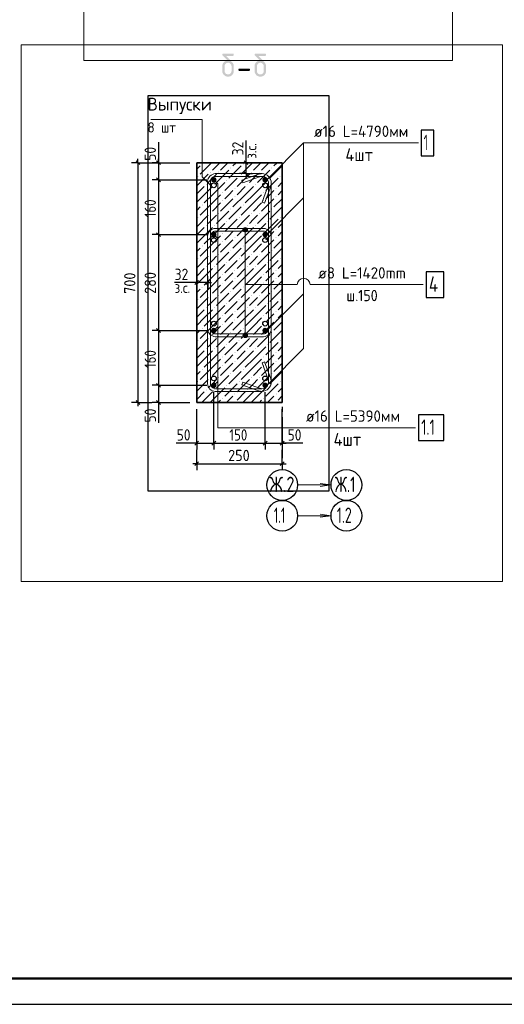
# Model space of a CAD drawing. Header units: millimetres. Extents: x 0 to 50400, y 0 to 35640.
# Tile 3 of 10: x 16232 to 27560, y 0 to 22999. Entities that reach past the tile are written whole.
import ezdxf

# ---------------------------------------------------------------- set-up
doc = ezdxf.new("R2010")
doc.units = ezdxf.units.MM
doc.linetypes.add('______2', pattern=[324, 240, -84])
doc.linetypes.add('______5', pattern=[1320, 960, -120, 120, -120])
for name, color, linetype, lineweight in [('Standard', 7, 'Continuous', 25), ('ЖБ Пилон', 7, 'Continuous', 35), ('Заголовок чертежа', 7, 'Continuous', 25), ('Позиционная метка диаметр_ шаг', 7, 'Continuous', 13), ('Позиционная метка линия выноска', 7, 'Continuous', 13), ('Размерная линия_ общее', 7, 'Continuous', 13)]:
    doc.layers.add(name, color=color, linetype=linetype, lineweight=lineweight)
for name, color, linetype, true_color in [('Оси', 7, '______5', 0x656565), ('Стена фоновая арматура Х1', 7, '______2', 0xa0a0a0), ('Стена Хомут', 7, '______2', 0xa0a0a0)]:
    doc.layers.add(name, color=color, linetype=linetype, true_color=true_color)
doc.layers.add('Размерная выноска', color=7, linetype='Continuous')
doc.styles.add('ISOCPEUR', font='txt')

msp = doc.modelspace()

# ---------------------------------------------------------------- hatches: boundary and pattern name
at = {"layer": 'ЖБ Пилон', "linetype": 'Continuous', "lineweight": 18, "transparency": 33554687}
for points in [[(20496, 19624), (20488, 19632), (20496, 19640), (20503, 19632)], [(21456, 19624), (21448, 19632), (21456, 19640), (21463, 19632)], [(20400, 19336), (20392, 19344), (20400, 19352), (20407, 19344)], [(20688, 19432), (20680, 19440), (20688, 19448), (20695, 19440)], [(20880, 19432), (20872, 19440), (20880, 19448), (20887, 19440)], [(21168, 19528), (21160, 19536), (21168, 19544), (21175, 19536)], [(21360, 19336), (21352, 19344), (21360, 19352), (21367, 19344)], [(21648, 19432), (21640, 19440), (21648, 19448), (21655, 19440)], [(21840, 19432), (21832, 19440), (21840, 19448), (21847, 19440)], [(22128, 19528), (22120, 19536), (22128, 19544), (22135, 19536)], [(22320, 19336), (22312, 19344), (22320, 19352), (22327, 19344)], [(20592, 19144), (20584, 19152), (20592, 19160), (20599, 19152)], [(20784, 19144), (20776, 19152), (20784, 19160), (20791, 19152)], [(21072, 19240), (21064, 19248), (21072, 19256), (21079, 19248)], [(21552, 19144), (21544, 19152), (21552, 19160), (21559, 19152)], [(21744, 19144), (21736, 19152), (21744, 19160), (21751, 19152)], [(22032, 19240), (22024, 19248), (22032, 19256), (22039, 19248)], [(20976, 18952), (20968, 18960), (20976, 18968), (20983, 18960)], [(21264, 19048), (21256, 19056), (21264, 19064), (21271, 19056)], [(21264, 18856), (21256, 18864), (21264, 18872), (21271, 18864)], [(21936, 18952), (21928, 18960), (21936, 18968), (21943, 18960)], [(22224, 19048), (22216, 19056), (22224, 19064), (22231, 19056)], [(22224, 18856), (22216, 18864), (22224, 18872), (22231, 18864)], [(20496, 18664), (20488, 18672), (20496, 18680), (20503, 18672)], [(20976, 18760), (20968, 18768), (20976, 18776), (20983, 18768)], [(21456, 18664), (21448, 18672), (21456, 18680), (21463, 18672)], [(21936, 18760), (21928, 18768), (21936, 18776), (21943, 18768)], [(20688, 18472), (20680, 18480), (20688, 18488), (20695, 18480)], [(20880, 18472), (20872, 18480), (20880, 18488), (20887, 18480)], [(21168, 18568), (21160, 18576), (21168, 18584), (21175, 18576)], [(21648, 18472), (21640, 18480), (21648, 18488), (21655, 18480)], [(21840, 18472), (21832, 18480), (21840, 18488), (21847, 18480)], [(22128, 18568), (22120, 18576), (22128, 18584), (22135, 18576)], [(20400, 18376), (20392, 18384), (20400, 18392), (20407, 18384)], [(20592, 18184), (20584, 18192), (20592, 18200), (20599, 18192)], [(20784, 18184), (20776, 18192), (20784, 18200), (20791, 18192)], [(21072, 18280), (21064, 18288), (21072, 18296), (21079, 18288)], [(21360, 18376), (21352, 18384), (21360, 18392), (21367, 18384)], [(21552, 18184), (21544, 18192), (21552, 18200), (21559, 18192)], [(21744, 18184), (21736, 18192), (21744, 18200), (21751, 18192)], [(22032, 18280), (22024, 18288), (22032, 18296), (22039, 18288)], [(22320, 18376), (22312, 18384), (22320, 18392), (22327, 18384)], [(20976, 17992), (20968, 18000), (20976, 18008), (20983, 18000)], [(21264, 18088), (21256, 18096), (21264, 18104), (21271, 18096)], [(21936, 17992), (21928, 18000), (21936, 18008), (21943, 18000)], [(22224, 18088), (22216, 18096), (22224, 18104), (22231, 18096)], [(20496, 17704), (20488, 17712), (20496, 17720), (20503, 17712)], [(20976, 17800), (20968, 17808), (20976, 17816), (20983, 17808)], [(21264, 17896), (21256, 17904), (21264, 17912), (21271, 17904)], [(21456, 17704), (21448, 17712), (21456, 17720), (21463, 17712)], [(21936, 17800), (21928, 17808), (21936, 17816), (21943, 17808)], [(22224, 17896), (22216, 17904), (22224, 17912), (22231, 17904)], [(20688, 17512), (20680, 17520), (20688, 17528), (20695, 17520)], [(20880, 17512), (20872, 17520), (20880, 17528), (20887, 17520)], [(21168, 17608), (21160, 17616), (21168, 17624), (21175, 17616)], [(21648, 17512), (21640, 17520), (21648, 17528), (21655, 17520)], [(21840, 17512), (21832, 17520), (21840, 17528), (21847, 17520)], [(22128, 17608), (22120, 17616), (22128, 17624), (22135, 17616)], [(20400, 17416), (20392, 17424), (20400, 17432), (20407, 17424)], [(21072, 17320), (21064, 17328), (21072, 17336), (21079, 17328)], [(21360, 17416), (21352, 17424), (21360, 17432), (21367, 17424)], [(22032, 17320), (22024, 17328), (22032, 17336), (22039, 17328)], [(22320, 17416), (22312, 17424), (22320, 17432), (22327, 17424)], [(20592, 17224), (20584, 17232), (20592, 17240), (20599, 17232)], [(20784, 17224), (20776, 17232), (20784, 17240), (20791, 17232)], [(20976, 17032), (20968, 17040), (20976, 17048), (20983, 17040)], [(21264, 17128), (21256, 17136), (21264, 17144), (21271, 17136)], [(21552, 17224), (21544, 17232), (21552, 17240), (21559, 17232)], [(21744, 17224), (21736, 17232), (21744, 17240), (21751, 17232)], [(21936, 17032), (21928, 17040), (21936, 17048), (21943, 17040)], [(22224, 17128), (22216, 17136), (22224, 17144), (22231, 17136)], [(20976, 16840), (20968, 16848), (20976, 16856), (20983, 16848)], [(21264, 16936), (21256, 16944), (21264, 16952), (21271, 16944)], [(21936, 16840), (21928, 16848), (21936, 16856), (21943, 16848)], [(22224, 16936), (22216, 16944), (22224, 16952), (22231, 16944)], [(20496, 16744), (20488, 16752), (20496, 16760), (20503, 16752)], [(20688, 16552), (20680, 16560), (20688, 16568), (20695, 16560)], [(20880, 16552), (20872, 16560), (20880, 16568), (20887, 16560)], [(21168, 16648), (21160, 16656), (21168, 16664), (21175, 16656)], [(21456, 16744), (21448, 16752), (21456, 16760), (21463, 16752)], [(21648, 16552), (21640, 16560), (21648, 16568), (21655, 16560)], [(21840, 16552), (21832, 16560), (21840, 16568), (21847, 16560)], [(22128, 16648), (22120, 16656), (22128, 16664), (22135, 16656)], [(20400, 16456), (20392, 16464), (20400, 16472), (20407, 16464)], [(21072, 16360), (21064, 16368), (21072, 16376), (21079, 16368)], [(21360, 16456), (21352, 16464), (21360, 16472), (21367, 16464)], [(22032, 16360), (22024, 16368), (22032, 16376), (22039, 16368)], [(22320, 16456), (22312, 16464), (22320, 16472), (22327, 16464)], [(20592, 16264), (20584, 16272), (20592, 16280), (20599, 16272)], [(20784, 16264), (20776, 16272), (20784, 16280), (20791, 16272)], [(21264, 16168), (21256, 16176), (21264, 16184), (21271, 16176)], [(21552, 16264), (21544, 16272), (21552, 16280), (21559, 16272)], [(21744, 16264), (21736, 16272), (21744, 16280), (21751, 16272)], [(22224, 16168), (22216, 16176), (22224, 16184), (22231, 16176)], [(20976, 16072), (20968, 16080), (20976, 16088), (20983, 16080)], [(20976, 15880), (20968, 15888), (20976, 15896), (20983, 15888)], [(21264, 15976), (21256, 15984), (21264, 15992), (21271, 15984)], [(21936, 16072), (21928, 16080), (21936, 16088), (21943, 16080)], [(21936, 15880), (21928, 15888), (21936, 15896), (21943, 15888)], [(22224, 15976), (22216, 15984), (22224, 15992), (22231, 15984)], [(20496, 15784), (20488, 15792), (20496, 15800), (20503, 15792)], [(21168, 15688), (21160, 15696), (21168, 15704), (21175, 15696)], [(21456, 15784), (21448, 15792), (21456, 15800), (21463, 15792)], [(22128, 15688), (22120, 15696), (22128, 15704), (22135, 15696)], [(20400, 15496), (20392, 15504), (20400, 15512), (20407, 15504)], [(20688, 15592), (20680, 15600), (20688, 15608), (20695, 15600)], [(20880, 15592), (20872, 15600), (20880, 15608), (20887, 15600)], [(21072, 15400), (21064, 15408), (21072, 15416), (21079, 15408)], [(21360, 15496), (21352, 15504), (21360, 15512), (21367, 15504)], [(21648, 15592), (21640, 15600), (21648, 15608), (21655, 15600)], [(21840, 15592), (21832, 15600), (21840, 15608), (21847, 15600)], [(22032, 15400), (22024, 15408), (22032, 15416), (22039, 15408)], [(22320, 15496), (22312, 15504), (22320, 15512), (22327, 15504)], [(20592, 15304), (20584, 15312), (20592, 15320), (20599, 15312)], [(20784, 15304), (20776, 15312), (20784, 15320), (20791, 15312)], [(21264, 15208), (21256, 15216), (21264, 15224), (21271, 15216)], [(21552, 15304), (21544, 15312), (21552, 15320), (21559, 15312)], [(21744, 15304), (21736, 15312), (21744, 15320), (21751, 15312)], [(22224, 15208), (22216, 15216), (22224, 15224), (22231, 15216)], [(20976, 15112), (20968, 15120), (20976, 15128), (20983, 15120)], [(21264, 15016), (21256, 15024), (21264, 15032), (21271, 15024)], [(21936, 15112), (21928, 15120), (21936, 15128), (21943, 15120)], [(22224, 15016), (22216, 15024), (22224, 15032), (22231, 15024)], [(20496, 14824), (20488, 14832), (20496, 14840), (20503, 14832)], [(20976, 14920), (20968, 14928), (20976, 14936), (20983, 14928)], [(21168, 14728), (21160, 14736), (21168, 14744), (21175, 14736)], [(21456, 14824), (21448, 14832), (21456, 14840), (21463, 14832)], [(21936, 14920), (21928, 14928), (21936, 14936), (21943, 14928)], [(22128, 14728), (22120, 14736), (22128, 14744), (22135, 14736)], [(20400, 14536), (20392, 14544), (20400, 14552), (20407, 14544)], [(20688, 14632), (20680, 14640), (20688, 14648), (20695, 14640)], [(20880, 14632), (20872, 14640), (20880, 14648), (20887, 14640)], [(21360, 14536), (21352, 14544), (21360, 14552), (21367, 14544)], [(21648, 14632), (21640, 14640), (21648, 14648), (21655, 14640)], [(21840, 14632), (21832, 14640), (21840, 14648), (21847, 14640)], [(22320, 14536), (22312, 14544), (22320, 14552), (22327, 14544)], [(20592, 14344), (20584, 14352), (20592, 14360), (20599, 14352)], [(20784, 14344), (20776, 14352), (20784, 14360), (20791, 14352)], [(21072, 14440), (21064, 14448), (21072, 14456), (21079, 14448)], [(21264, 14248), (21256, 14256), (21264, 14264), (21271, 14256)], [(21552, 14344), (21544, 14352), (21552, 14360), (21559, 14352)], [(21744, 14344), (21736, 14352), (21744, 14360), (21751, 14352)], [(22032, 14440), (22024, 14448), (22032, 14456), (22039, 14448)], [(22224, 14248), (22216, 14256), (22224, 14264), (22231, 14256)], [(20976, 14152), (20968, 14160), (20976, 14168), (20983, 14160)], [(21260, 14059), (21256, 14064), (21264, 14072), (21271, 14064), (21267, 14059)], [(21936, 14152), (21928, 14160), (21936, 14168), (21943, 14160)], [(22220, 14059), (22216, 14064), (22224, 14072), (22231, 14064), (22227, 14059)]]:
    msp.add_hatch(color=7, dxfattribs=at).paths.add_polyline_path(points, flags=16)
at = {"layer": 'Заголовок чертежа', "linetype": 'Continuous', "lineweight": 50, "transparency": 33554687}
h = msp.add_hatch(color=7, dxfattribs=at)
h.paths.add_polyline_path([(21237, 21911), (21237, 21803), (21237, 21796), (21236, 21789), (21236, 21782), (21234, 21776), (21233, 21769), (21231, 21763), (21229, 21757), (21227, 21751), (21225, 21745), (21221, 21739), (21218, 21734), (21215, 21728), (21211, 21723), (21207, 21718), (21202, 21712), (21197, 21707), (21192, 21703), (21187, 21698), (21182, 21694), (21177, 21690), (21171, 21687), (21166, 21683), (21160, 21680), (21154, 21678), (21148, 21675), (21142, 21674), (21135, 21672), (21129, 21670), (21123, 21669), (21116, 21669), (21109, 21668), (21102, 21668), (21095, 21668), (21088, 21669), (21082, 21669), (21075, 21670), (21069, 21672), (21062, 21674), (21056, 21675), (21050, 21678), (21044, 21680), (21039, 21683), (21033, 21687), (21027, 21690), (21022, 21694), (21017, 21698), (21012, 21703), (21007, 21707), (21002, 21712), (20997, 21718), (20993, 21723), (20989, 21728), (20986, 21734), (20983, 21739), (20980, 21745), (20977, 21751), (20975, 21757), (20973, 21763), (20971, 21770), (20970, 21776), (20969, 21782), (20968, 21789), (20967, 21796), (20967, 21803), (20967, 21911), (20967, 21921), (20968, 21931), (20970, 21940), (20972, 21949), (20974, 21958), (20977, 21966), (20980, 21974), (20985, 21982), (20989, 21989), (20995, 21996), (21000, 22003), (21007, 22009), (21013, 22015), (21021, 22020), (21029, 22026), (21037, 22030), (21045, 22034), (21052, 22037), (21059, 22040), (21065, 22042), (21072, 22044), (21079, 22045), (21085, 22046), (21091, 22046), (20973, 22165), (20970, 22167), (20969, 22171), (20967, 22175), (20967, 22181), (20967, 22184), (20968, 22187), (20968, 22190), (20969, 22193), (20970, 22195), (20971, 22197), (20972, 22199), (20974, 22201), (20976, 22203), (20978, 22204), (20980, 22205), (20982, 22206), (20985, 22207), (20988, 22208), (20991, 22208), (20994, 22208), (21210, 22208), (21214, 22208), (21217, 22208), (21220, 22207), (21222, 22206), (21225, 22205), (21227, 22204), (21229, 22203), (21231, 22201), (21232, 22200), (21234, 22197), (21235, 22195), (21236, 22193), (21236, 22190), (21237, 22187), (21237, 22184), (21237, 22181), (21237, 22178), (21237, 22175), (21236, 22172), (21236, 22169), (21235, 22167), (21234, 22164), (21232, 22162), (21231, 22161), (21229, 22159), (21227, 22158), (21225, 22156), (21222, 22156), (21220, 22155), (21217, 22154), (21214, 22154), (21210, 22154), (21057, 22154), (21193, 22011), (21198, 22005), (21203, 21999), (21208, 21993), (21212, 21987), (21216, 21981), (21220, 21975), (21223, 21969), (21226, 21963), (21229, 21957), (21231, 21950), (21233, 21944), (21234, 21937), (21235, 21931), (21236, 21924), (21237, 21918)], flags=16)
h.paths.add_polyline_path([(21183, 21803), (21183, 21911), (21183, 21919), (21181, 21927), (21180, 21935), (21177, 21942), (21174, 21949), (21169, 21956), (21165, 21962), (21159, 21968), (21153, 21974), (21147, 21979), (21140, 21983), (21133, 21986), (21126, 21989), (21118, 21991), (21110, 21992), (21102, 21992), (21094, 21992), (21086, 21991), (21078, 21989), (21071, 21986), (21064, 21983), (21057, 21979), (21051, 21974), (21045, 21968), (21039, 21962), (21035, 21956), (21030, 21949), (21027, 21942), (21024, 21935), (21023, 21927), (21021, 21919), (21021, 21911), (21021, 21803), (21021, 21795), (21023, 21787), (21024, 21779), (21027, 21772), (21030, 21765), (21035, 21758), (21039, 21751), (21045, 21746), (21051, 21740), (21057, 21735), (21064, 21731), (21071, 21728), (21078, 21725), (21086, 21724), (21094, 21722), (21102, 21722), (21110, 21722), (21118, 21724), (21126, 21725), (21133, 21728), (21140, 21731), (21147, 21735), (21153, 21740), (21159, 21746), (21165, 21752), (21169, 21758), (21174, 21765), (21177, 21772), (21180, 21779), (21181, 21787), (21183, 21795)])
h = msp.add_hatch(color=7, dxfattribs=at)
h.paths.add_polyline_path([(21992, 21911), (21992, 21803), (21992, 21796), (21992, 21789), (21991, 21782), (21990, 21776), (21989, 21769), (21987, 21763), (21985, 21757), (21982, 21751), (21980, 21745), (21977, 21739), (21974, 21734), (21970, 21728), (21966, 21723), (21962, 21718), (21958, 21712), (21953, 21707), (21948, 21703), (21943, 21698), (21938, 21694), (21932, 21690), (21927, 21687), (21921, 21683), (21915, 21680), (21909, 21678), (21903, 21675), (21897, 21674), (21891, 21672), (21884, 21670), (21878, 21669), (21871, 21669), (21864, 21668), (21857, 21668), (21850, 21668), (21844, 21669), (21837, 21669), (21831, 21670), (21824, 21672), (21818, 21674), (21812, 21675), (21806, 21678), (21800, 21680), (21794, 21683), (21788, 21687), (21783, 21690), (21777, 21694), (21772, 21698), (21767, 21703), (21762, 21707), (21757, 21712), (21753, 21718), (21749, 21723), (21745, 21728), (21741, 21734), (21738, 21739), (21735, 21745), (21733, 21751), (21730, 21757), (21728, 21763), (21726, 21770), (21725, 21776), (21724, 21782), (21723, 21789), (21723, 21796), (21723, 21803), (21723, 21911), (21723, 21921), (21724, 21931), (21725, 21940), (21727, 21949), (21729, 21958), (21733, 21966), (21736, 21974), (21740, 21982), (21745, 21989), (21750, 21996), (21756, 22003), (21762, 22009), (21769, 22015), (21776, 22020), (21784, 22026), (21793, 22030), (21800, 22034), (21807, 22037), (21814, 22040), (21821, 22042), (21828, 22044), (21834, 22045), (21841, 22046), (21847, 22046), (21728, 22165), (21725, 22167), (21724, 22171), (21723, 22175), (21723, 22181), (21723, 22184), (21723, 22187), (21724, 22190), (21724, 22193), (21725, 22195), (21727, 22197), (21728, 22199), (21729, 22201), (21731, 22203), (21733, 22204), (21735, 22205), (21738, 22206), (21740, 22207), (21743, 22208), (21746, 22208), (21750, 22208), (21966, 22208), (21969, 22208), (21972, 22208), (21975, 22207), (21978, 22206), (21980, 22205), (21982, 22204), (21984, 22203), (21986, 22201), (21988, 22200), (21989, 22197), (21990, 22195), (21991, 22193), (21992, 22190), (21992, 22187), (21993, 22184), (21993, 22181), (21993, 22178), (21992, 22175), (21992, 22172), (21991, 22169), (21990, 22167), (21989, 22164), (21988, 22162), (21986, 22161), (21984, 22159), (21982, 22158), (21980, 22156), (21978, 22156), (21975, 22155), (21972, 22154), (21969, 22154), (21966, 22154), (21813, 22154), (21948, 22011), (21954, 22005), (21958, 21999), (21963, 21993), (21967, 21987), (21972, 21981), (21975, 21975), (21978, 21969), (21981, 21963), (21984, 21957), (21986, 21950), (21988, 21944), (21989, 21937), (21991, 21931), (21992, 21924), (21992, 21918)], flags=16)
h.paths.add_polyline_path([(21938, 21803), (21938, 21911), (21938, 21919), (21937, 21927), (21935, 21935), (21932, 21942), (21929, 21949), (21925, 21956), (21920, 21962), (21915, 21968), (21909, 21974), (21902, 21979), (21896, 21983), (21888, 21986), (21881, 21989), (21874, 21991), (21866, 21992), (21857, 21992), (21849, 21992), (21841, 21991), (21834, 21989), (21827, 21986), (21819, 21983), (21813, 21979), (21806, 21974), (21800, 21968), (21795, 21962), (21790, 21956), (21786, 21949), (21783, 21942), (21780, 21935), (21778, 21927), (21777, 21919), (21777, 21911), (21777, 21803), (21777, 21795), (21778, 21787), (21780, 21779), (21783, 21772), (21786, 21765), (21790, 21758), (21794, 21751), (21800, 21746), (21806, 21740), (21813, 21735), (21819, 21731), (21826, 21728), (21833, 21725), (21841, 21724), (21849, 21722), (21857, 21722), (21866, 21722), (21874, 21724), (21881, 21725), (21888, 21728), (21896, 21731), (21902, 21735), (21909, 21740), (21915, 21746), (21920, 21752), (21925, 21758), (21929, 21765), (21932, 21772), (21935, 21779), (21937, 21787), (21938, 21795)])
msp.add_hatch(color=7, dxfattribs=at).paths.add_polyline_path([(21588, 21803), (21372, 21803), (21369, 21803), (21366, 21803), (21363, 21804), (21360, 21804), (21358, 21805), (21355, 21807), (21353, 21808), (21352, 21810), (21350, 21811), (21349, 21813), (21347, 21815), (21347, 21818), (21346, 21820), (21345, 21823), (21345, 21826), (21345, 21830), (21345, 21833), (21345, 21836), (21346, 21839), (21347, 21842), (21347, 21844), (21349, 21846), (21350, 21848), (21352, 21850), (21353, 21852), (21355, 21853), (21358, 21854), (21360, 21855), (21363, 21856), (21366, 21856), (21369, 21857), (21372, 21857), (21588, 21857), (21591, 21857), (21594, 21856), (21597, 21856), (21600, 21855), (21602, 21854), (21604, 21853), (21606, 21852), (21608, 21850), (21610, 21848), (21611, 21846), (21612, 21844), (21613, 21842), (21614, 21839), (21614, 21836), (21615, 21833), (21615, 21830), (21615, 21826), (21614, 21823), (21614, 21820), (21613, 21818), (21612, 21815), (21611, 21813), (21610, 21811), (21608, 21810), (21606, 21808), (21604, 21807), (21602, 21805), (21600, 21804), (21597, 21804), (21594, 21803), (21591, 21803)], flags=16)
at = {"layer": 'Позиционная метка линия выноска', "linetype": 'Continuous', "lineweight": 13, "transparency": 33554687}
for points in [[(21552, 18118), (21459, 18118), (21451, 18091)], [(21552, 18118), (21451, 18091), (21559, 18091)], [(21559, 18091), (21451, 18091), (21459, 18064)], [(21532, 18138), (21478, 18138), (21459, 18118)], [(21532, 18138), (21459, 18118), (21552, 18118)], [(21559, 18091), (21459, 18064), (21552, 18064)], [(21552, 18064), (21459, 18064), (21478, 18045)], [(21478, 18138), (21532, 18138), (21505, 18145)], [(21552, 18064), (21478, 18045), (21532, 18045)], [(21532, 18045), (21478, 18045), (21505, 18037)], [(21451, 15627), (21559, 15627), (21552, 15654)], [(21451, 15627), (21552, 15654), (21459, 15654)], [(21459, 15654), (21552, 15654), (21532, 15674)], [(21459, 15654), (21532, 15674), (21478, 15674)], [(21478, 15674), (21532, 15674), (21505, 15681)], [(21459, 15600), (21559, 15627), (21451, 15627)], [(21459, 15600), (21552, 15600), (21559, 15627)], [(21478, 15581), (21552, 15600), (21459, 15600)], [(21478, 15581), (21532, 15581), (21552, 15600)], [(21532, 15581), (21478, 15581), (21505, 15573)]]:
    msp.add_hatch(color=7, dxfattribs=at).paths.add_polyline_path(points)
at = {"layer": 'Стена фоновая арматура Х1', "linetype": 'Continuous', "lineweight": 18, "transparency": 33554687}
for points in [[(20833, 19259), (20828, 19284), (20815, 19305), (20794, 19318), (20769, 19323), (20745, 19318), (20724, 19305), (20710, 19284), (20705, 19259), (20710, 19235), (20724, 19214), (20745, 19200), (20769, 19195), (20794, 19200), (20815, 19214), (20828, 19235)], [(22033, 19259), (22028, 19284), (22015, 19305), (21994, 19318), (21969, 19323), (21945, 19318), (21924, 19305), (21910, 19284), (21905, 19259), (21910, 19235), (21924, 19214), (21945, 19200), (21969, 19195), (21994, 19200), (22015, 19214), (22028, 19235)], [(20833, 17979), (20828, 18004), (20815, 18025), (20794, 18038), (20769, 18043), (20745, 18038), (20724, 18025), (20710, 18004), (20705, 17979), (20710, 17955), (20724, 17934), (20745, 17920), (20769, 17915), (20794, 17920), (20815, 17934), (20828, 17955)], [(22033, 17979), (22028, 18004), (22015, 18025), (21994, 18038), (21969, 18043), (21945, 18038), (21924, 18025), (21910, 18004), (21905, 17979), (21910, 17955), (21924, 17934), (21945, 17920), (21969, 17915), (21994, 17920), (22015, 17934), (22028, 17955)], [(20833, 15739), (20828, 15764), (20815, 15785), (20794, 15798), (20769, 15803), (20745, 15798), (20724, 15785), (20710, 15764), (20705, 15739), (20710, 15715), (20724, 15694), (20745, 15680), (20769, 15675), (20794, 15680), (20815, 15694), (20828, 15715)], [(22033, 15739), (22028, 15764), (22015, 15785), (21994, 15798), (21969, 15803), (21945, 15798), (21924, 15785), (21910, 15764), (21905, 15739), (21910, 15715), (21924, 15694), (21945, 15680), (21969, 15675), (21994, 15680), (22015, 15694), (22028, 15715)], [(20833, 14459), (20828, 14484), (20815, 14505), (20794, 14518), (20769, 14523), (20745, 14518), (20724, 14505), (20710, 14484), (20705, 14459), (20710, 14435), (20724, 14414), (20745, 14400), (20769, 14395), (20794, 14400), (20815, 14414), (20828, 14435)], [(22033, 14459), (22028, 14484), (22015, 14505), (21994, 14518), (21969, 14523), (21945, 14518), (21924, 14505), (21910, 14484), (21905, 14459), (21910, 14435), (21924, 14414), (21945, 14400), (21969, 14395), (21994, 14400), (22015, 14414), (22028, 14435)]]:
    msp.add_hatch(color=7, dxfattribs=at).paths.add_polyline_path(points)

# ---------------------------------------------------------------- linework, layer by layer
at = {"layer": 'Standard', "color": 7, "linetype": 'Continuous', "lineweight": -3, "transparency": 33554687}
for p, q in [((18997, 19659), (18847, 19659)), ((18997, 19659), (18997, 19749)), ((18997, 19659), (19147, 19659)), ((18997, 19659), (20209, 19659)), ((19477, 19659), (19327, 19659)), ((19477, 19659), (19477, 19749)), ((19477, 19659), (19627, 19659)), ((19477, 19659), (20209, 19659)), ((21522, 19659), (21372, 19659)), ((21522, 19659), (21522, 19749)), ((21522, 19659), (21672, 19659)), ((21522, 19403), (21522, 19659)), ((21522, 19403), (21372, 19403)), ((21522, 19403), (21672, 19403)), ((21522, 19403), (21522, 19313)), ((19477, 19259), (19327, 19259)), ((19477, 19259), (19627, 19259)), ((19477, 19259), (20609, 19259)), ((19477, 19259), (19477, 17979)), ((19477, 17979), (19327, 17979)), ((19477, 17979), (19627, 17979)), ((19477, 17979), (20609, 17979)), ((19477, 17979), (19477, 15739)), ((20369, 16859), (20279, 16859)), ((20369, 16859), (20369, 17009)), ((20369, 16859), (20369, 16709)), ((20626, 16859), (20369, 16859)), ((20626, 16859), (20626, 17009)), ((20626, 16859), (20626, 16709)), ((20626, 16859), (20716, 16859)), ((19477, 15739), (19327, 15739)), ((19477, 15739), (19627, 15739)), ((19477, 15739), (20609, 15739)), ((19477, 15739), (19477, 14459)), ((19477, 14459), (19327, 14459)), ((19477, 14459), (19627, 14459)), ((19477, 14459), (20609, 14459)), ((19477, 14459), (19477, 14059)), ((18997, 14059), (18847, 14059)), ((18997, 14059), (19147, 14059)), ((18997, 14059), (19317, 14059)), ((18997, 14059), (18997, 13969)), ((19477, 14059), (19327, 14059)), ((19477, 14059), (19627, 14059)), ((19477, 14059), (20209, 14059)), ((19477, 14059), (19477, 13969)), ((20369, 13108), (20369, 13258)), ((20769, 13108), (20769, 13258)), ((21969, 13108), (21969, 13258)), ((22369, 13108), (22369, 13258)), ((20369, 13108), (20279, 13108)), ((20369, 13108), (20369, 12958)), ((20369, 13108), (20769, 13108)), ((20369, 12628), (20369, 12948)), ((20769, 13108), (20769, 12958)), ((20769, 13108), (21969, 13108)), ((21969, 13108), (21969, 12958)), ((21969, 13108), (22369, 13108)), ((22369, 13108), (22369, 12958)), ((22369, 13108), (22459, 13108)), ((22369, 12628), (22369, 12948)), ((20369, 12628), (20369, 12778)), ((22369, 12628), (22369, 12778)), ((20369, 12628), (20279, 12628)), ((20369, 12628), (20369, 12478)), ((20369, 12628), (22369, 12628)), ((22369, 12628), (22369, 12478)), ((22369, 12628), (22459, 12628))]:
    msp.add_line(p, q, dxfattribs=at)
at = {"layer": 'Standard', "color": 7, "linetype": 'Continuous', "lineweight": 25, "transparency": 33554687}
for p, q in [((18952, 19704), (19042, 19614)), ((19432, 19704), (19522, 19614)), ((21567, 19614), (21477, 19704)), ((21567, 19358), (21477, 19448)), ((19432, 19304), (19522, 19214)), ((19432, 18024), (19522, 17934)), ((20414, 16904), (20324, 16814)), ((20671, 16904), (20581, 16814)), ((19432, 15784), (19522, 15694)), ((19432, 14504), (19522, 14414)), ((18952, 14104), (19042, 14014)), ((19432, 14104), (19522, 14014)), ((20324, 13063), (20414, 13153)), ((20724, 13063), (20814, 13153)), ((21924, 13063), (22014, 13153)), ((22324, 13063), (22414, 13153)), ((20324, 12583), (20414, 12673)), ((22324, 12583), (22414, 12673))]:
    msp.add_line(p, q, dxfattribs=at)
msp.add_lwpolyline([(0, 0), (50400, 0), (50400, 35640), (0, 35640), (0, 0)], close=True, dxfattribs=at)
at = {"layer": 'Standard', "color": 7, "linetype": 'Continuous', "lineweight": 13, "transparency": 33554687}
for points in [[(50400, 35640), (0, 35640), (0, 0), (50400, 0), (50400, 35640)], [(50400, 35640), (0, 35640), (0, 0), (50400, 0), (50400, 35640)], [(26346, 35324), (17730, 35324), (17730, 22046), (26346, 22046), (26346, 35324)], [(27520, 22413), (16268, 22413), (16268, 9873), (27520, 9873), (27520, 22413)], [(20721, 19103), (20495, 19329), (20495, 20669), (19295, 20669)]]:
    msp.add_lwpolyline(points, dxfattribs=at)
at = {"layer": 'Standard', "color": 7, "linetype": 'Continuous', "lineweight": 50, "transparency": 33554687}
msp.add_lwpolyline([(2400, 35040), (49800, 35040), (49800, 600), (2400, 600), (2400, 35040)], close=True, dxfattribs=at)
at = {"layer": 'Standard', "color": 254, "linetype": 'Continuous', "lineweight": -3, "true_color": 0xc4c4ff, "transparency": 33554687}
msp.add_lwpolyline([(23468, 11995), (23468, 21221), (19228, 21221), (19228, 11995), (23468, 11995)], dxfattribs=at)
at = {"layer": 'Standard', "color": 7, "linetype": 'Continuous', "lineweight": -3, "transparency": 33554687}
for points in [[(18997, 19659), (18997, 16496), (18997, 16496), (18997, 14059)], [(19477, 19659), (19477, 19589), (19477, 19589), (19477, 19259)], [(20769, 13108), (20769, 13129), (20769, 13129), (20769, 13129), (20769, 13129), (20769, 14229), (20769, 14229), (20769, 14299)], [(21969, 13108), (21969, 13129), (21969, 13129), (21969, 14299)], [(20369, 13108), (20369, 13129), (20369, 13129), (20369, 13129), (20369, 13129), (20369, 13744), (20369, 13744), (20369, 13899)], [(22369, 13108), (22369, 13129), (22369, 13129), (22369, 13899)]]:
    msp.add_lwpolyline(points, dxfattribs=at)
at = {"layer": 'ЖБ Пилон', "color": 7, "linetype": 'Continuous', "lineweight": 35, "transparency": 33554687}
for p, q in [((20369, 19659), (20369, 14059)), ((22369, 19659), (20369, 19659)), ((22369, 14059), (22369, 19659)), ((20369, 14059), (22369, 14059))]:
    msp.add_line(p, q, dxfattribs=at)
at = {"layer": 'ЖБ Пилон', "color": 9, "linetype": 'Continuous', "lineweight": 18, "true_color": 0xc7c7c7, "transparency": 33554687}
for p, q in [((20369, 19506), (20448, 19584)), ((20715, 19659), (20448, 19392)), ((20736, 19488), (20907, 19659)), ((20928, 19488), (21099, 19659)), ((21120, 19296), (21408, 19584)), ((21291, 19659), (21216, 19584)), ((21675, 19659), (21408, 19392)), ((21696, 19488), (21867, 19659)), ((21888, 19488), (22059, 19659)), ((22080, 19296), (22368, 19584)), ((22251, 19659), (22176, 19584)), ((20369, 19122), (20640, 19392)), ((20832, 19392), (20736, 19296)), ((20832, 19200), (21120, 19488)), ((21312, 19104), (21600, 19392)), ((21792, 19392), (21696, 19296)), ((21792, 19200), (22080, 19488)), ((22369, 19394), (22368, 19392)), ((20369, 18930), (20544, 19104)), ((20544, 18912), (20736, 19104)), ((20736, 19296), (20640, 19200)), ((20736, 18912), (21024, 19200)), ((21024, 19008), (21312, 19296)), ((21312, 18912), (21504, 19104)), ((21504, 18912), (21696, 19104)), ((21696, 19296), (21600, 19200)), ((21696, 18912), (21984, 19200)), ((21984, 19008), (22272, 19296)), ((22272, 19104), (22369, 19202)), ((20544, 18912), (20369, 18738)), ((20544, 18720), (20736, 18912)), ((20736, 18720), (20928, 18912)), ((21120, 18912), (21024, 18816)), ((21216, 19008), (21120, 18912)), ((21504, 18912), (21216, 18624)), ((21504, 18720), (21696, 18912)), ((21696, 18720), (21888, 18912)), ((22080, 18912), (21984, 18816)), ((22176, 19008), (22080, 18912)), ((22272, 18912), (22369, 19010)), ((20736, 18720), (20448, 18432)), ((20736, 18528), (20928, 18720)), ((20928, 18528), (21216, 18816)), ((21696, 18720), (21408, 18432)), ((21696, 18528), (21888, 18720)), ((21888, 18528), (22176, 18816)), ((22369, 18818), (22176, 18624)), ((20369, 18546), (20448, 18624)), ((20369, 18162), (20640, 18432)), ((20832, 18432), (20736, 18336)), ((20832, 18240), (21120, 18528)), ((21120, 18336), (21408, 18624)), ((21312, 18144), (21600, 18432)), ((21792, 18432), (21696, 18336)), ((21792, 18240), (22080, 18528)), ((22080, 18336), (22368, 18624)), ((22369, 18434), (22368, 18432)), ((20736, 18336), (20640, 18240)), ((20736, 17952), (21024, 18240)), ((21024, 18048), (21312, 18336)), ((21696, 18336), (21600, 18240)), ((21696, 17952), (21984, 18240)), ((21984, 18048), (22272, 18336)), ((22272, 18144), (22369, 18242)), ((20369, 17970), (20544, 18144)), ((20544, 17952), (20369, 17778)), ((20544, 17952), (20736, 18144)), ((20544, 17760), (20736, 17952)), ((20736, 17760), (20928, 17952)), ((21120, 17952), (21024, 17856)), ((21216, 18048), (21120, 17952)), ((21504, 17952), (21216, 17664)), ((21312, 17952), (21504, 18144)), ((21504, 17952), (21696, 18144)), ((21504, 17760), (21696, 17952)), ((21696, 17760), (21888, 17952)), ((22080, 17952), (21984, 17856)), ((22176, 18048), (22080, 17952)), ((22272, 17952), (22369, 18050)), ((20736, 17760), (20448, 17472)), ((20736, 17568), (20928, 17760)), ((20928, 17568), (21216, 17856)), ((21696, 17760), (21408, 17472)), ((21696, 17568), (21888, 17760)), ((21888, 17568), (22176, 17856)), ((22369, 17858), (22176, 17664)), ((20369, 17586), (20448, 17664)), ((20832, 17280), (21120, 17568)), ((21120, 17376), (21408, 17664)), ((21792, 17280), (22080, 17568)), ((22080, 17376), (22368, 17664)), ((20369, 17202), (20640, 17472)), ((20736, 17376), (20640, 17280)), ((20832, 17472), (20736, 17376)), ((20736, 16992), (21024, 17280)), ((21024, 17088), (21312, 17376)), ((21312, 17184), (21600, 17472)), ((21696, 17376), (21600, 17280)), ((21792, 17472), (21696, 17376)), ((21696, 16992), (21984, 17280)), ((21984, 17088), (22272, 17376)), ((22272, 17184), (22369, 17282)), ((22369, 17474), (22368, 17472)), ((20369, 17010), (20544, 17184)), ((20544, 16992), (20736, 17184)), ((21216, 17088), (21120, 16992)), ((21312, 16992), (21504, 17184)), ((21504, 16992), (21696, 17184)), ((22176, 17088), (22080, 16992)), ((22272, 16992), (22369, 17090)), ((20544, 16992), (20369, 16818)), ((20736, 16800), (20448, 16512)), ((20544, 16800), (20736, 16992)), ((20736, 16800), (20928, 16992)), ((20736, 16608), (20928, 16800)), ((20928, 16608), (21216, 16896)), ((21120, 16992), (21024, 16896)), ((21504, 16992), (21216, 16704)), ((21696, 16800), (21408, 16512)), ((21504, 16800), (21696, 16992)), ((21696, 16800), (21888, 16992)), ((21696, 16608), (21888, 16800)), ((21888, 16608), (22176, 16896)), ((22080, 16992), (21984, 16896)), ((22369, 16898), (22176, 16704)), ((20369, 16626), (20448, 16704)), ((20832, 16320), (21120, 16608)), ((21120, 16416), (21408, 16704)), ((21792, 16320), (22080, 16608)), ((22080, 16416), (22368, 16704)), ((20369, 16242), (20640, 16512)), ((20736, 16416), (20640, 16320)), ((20832, 16512), (20736, 16416)), ((21024, 16128), (21312, 16416)), ((21312, 16224), (21600, 16512)), ((21696, 16416), (21600, 16320)), ((21792, 16512), (21696, 16416)), ((21984, 16128), (22272, 16416)), ((22369, 16514), (22368, 16512)), ((20369, 16050), (20544, 16224)), ((20544, 16032), (20736, 16224)), ((20736, 16032), (21024, 16320)), ((21216, 16128), (21120, 16032)), ((21312, 16032), (21504, 16224)), ((21504, 16032), (21696, 16224)), ((21696, 16032), (21984, 16320)), ((22176, 16128), (22080, 16032)), ((22272, 16224), (22369, 16322)), ((22272, 16032), (22369, 16130)), ((20544, 16032), (20369, 15858)), ((20544, 15840), (20736, 16032)), ((20736, 15840), (20928, 16032)), ((20928, 15648), (21216, 15936)), ((21120, 16032), (21024, 15936)), ((21504, 16032), (21216, 15744)), ((21504, 15840), (21696, 16032)), ((21696, 15840), (21888, 16032)), ((21888, 15648), (22176, 15936)), ((22080, 16032), (21984, 15936)), ((22369, 15938), (22176, 15744)), ((20369, 15666), (20448, 15744)), ((20736, 15840), (20448, 15552)), ((20736, 15648), (20928, 15840)), ((20832, 15360), (21120, 15648)), ((21120, 15456), (21408, 15744)), ((21696, 15840), (21408, 15552)), ((21696, 15648), (21888, 15840)), ((21792, 15360), (22080, 15648)), ((22080, 15456), (22368, 15744)), ((20369, 15282), (20640, 15552)), ((20736, 15456), (20640, 15360)), ((20832, 15552), (20736, 15456)), ((21024, 15168), (21312, 15456)), ((21312, 15264), (21600, 15552)), ((21696, 15456), (21600, 15360)), ((21792, 15552), (21696, 15456)), ((21984, 15168), (22272, 15456)), ((22369, 15554), (22368, 15552)), ((20369, 15090), (20544, 15264)), ((20544, 15072), (20736, 15264)), ((20736, 15072), (21024, 15360)), ((21312, 15072), (21504, 15264)), ((21504, 15072), (21696, 15264)), ((21696, 15072), (21984, 15360)), ((22272, 15264), (22369, 15362)), ((20544, 15072), (20369, 14898)), ((20544, 14880), (20736, 15072)), ((20736, 14880), (20928, 15072)), ((20928, 14688), (21216, 14976)), ((21120, 15072), (21024, 14976)), ((21216, 15168), (21120, 15072)), ((21504, 15072), (21216, 14784)), ((21504, 14880), (21696, 15072)), ((21696, 14880), (21888, 15072)), ((21888, 14688), (22176, 14976)), ((22080, 15072), (21984, 14976)), ((22176, 15168), (22080, 15072)), ((22369, 14978), (22176, 14784)), ((22272, 15072), (22369, 15170)), ((20369, 14706), (20448, 14784)), ((20736, 14880), (20448, 14592)), ((20736, 14688), (20928, 14880)), ((21120, 14496), (21408, 14784)), ((21696, 14880), (21408, 14592)), ((21696, 14688), (21888, 14880)), ((22080, 14496), (22368, 14784)), ((20369, 14322), (20640, 14592)), ((20736, 14496), (20640, 14400)), ((20832, 14592), (20736, 14496)), ((20832, 14400), (21120, 14688)), ((21024, 14208), (21312, 14496)), ((21312, 14304), (21600, 14592)), ((21696, 14496), (21600, 14400)), ((21792, 14592), (21696, 14496)), ((21792, 14400), (22080, 14688)), ((21984, 14208), (22272, 14496)), ((22369, 14594), (22368, 14592)), ((20369, 14130), (20544, 14304)), ((20544, 14112), (20736, 14304)), ((20736, 14112), (21024, 14400)), ((21312, 14112), (21504, 14304)), ((21504, 14112), (21696, 14304)), ((21696, 14112), (21984, 14400)), ((22272, 14304), (22369, 14402)), ((20544, 14112), (20491, 14059)), ((20683, 14059), (20736, 14112)), ((20875, 14059), (20928, 14112)), ((21120, 14112), (21067, 14059)), ((21216, 14208), (21120, 14112)), ((21504, 14112), (21451, 14059)), ((21643, 14059), (21696, 14112)), ((21835, 14059), (21888, 14112)), ((22080, 14112), (22027, 14059)), ((22176, 14208), (22080, 14112)), ((22272, 14112), (22369, 14210))]:
    msp.add_line(p, q, dxfattribs=at)
at = {"layer": 'Оси', "color": 8, "linetype": '______5', "lineweight": -3, "transparency": 33554687}
msp.add_line((22369, 15038), (22369, 12492), dxfattribs=at)
at = {"layer": 'Оси', "color": 7, "linetype": 'Continuous', "lineweight": -3, "transparency": 33554687}
for centre in [(22369, 12132), (23869, 12132), (22369, 11412), (23869, 11412)]:
    msp.add_circle(centre, 360, dxfattribs=at)
at = {"layer": 'Позиционная метка диаметр_ шаг', "color": 7, "linetype": 'Continuous', "lineweight": 25, "transparency": 33554687}
msp.add_lwpolyline([(25557, 13169), (26145, 13169), (26145, 13769), (25557, 13769), (25557, 13169)], dxfattribs=at)
at = {"layer": 'Позиционная метка линия выноска', "color": 7, "linetype": 'Continuous', "lineweight": 13, "transparency": 33554687}
for p, q in [((22021, 19271), (22869, 20119)), ((22869, 18839), (22869, 20119)), ((22869, 20119), (25554, 20119)), ((20861, 19167), (20769, 19259)), ((20861, 13469), (20861, 19167)), ((22021, 17991), (22869, 18839)), ((22869, 18839), (22869, 16599)), ((20769, 17979), (20861, 17887)), ((21451, 18091), (21451, 18091)), ((21505, 18145), (21505, 18145)), ((21505, 18037), (21505, 18037)), ((21559, 18091), (21559, 18091)), ((21505, 15627), (21505, 16811)), ((23019, 16811), (25665, 16811)), ((22869, 16599), (22021, 15751)), ((22869, 15319), (22869, 16599)), ((20769, 15739), (20861, 15831)), ((21505, 15681), (21505, 15681)), ((21451, 15627), (21451, 15627)), ((21505, 15573), (21505, 15573)), ((21559, 15627), (21559, 15627)), ((22021, 14471), (22869, 15319)), ((20769, 14459), (20861, 14551)), ((25485, 13469), (20861, 13469)), ((22729, 12132), (23509, 12132)), ((23509, 12132), (23239, 12132)), ((23509, 12132), (23257, 12168)), ((23257, 12096), (23509, 12132)), ((23509, 12132), (23509, 12132)), ((23509, 12132), (23509, 12132)), ((23509, 12132), (23509, 12132)), ((22729, 11412), (23509, 11412)), ((23509, 11412), (23239, 11412)), ((23509, 11412), (23257, 11448)), ((23257, 11376), (23509, 11412)), ((23509, 11412), (23509, 11412)), ((23509, 11412), (23509, 11412)), ((23509, 11412), (23509, 11412))]:
    msp.add_line(p, q, dxfattribs=at)
msp.add_lwpolyline([(21505, 18091), (21505, 16811), (22719, 16811)], dxfattribs=at)
for centre in [(21505, 18091), (21505, 15627)]:
    msp.add_circle(centre, 54, dxfattribs=at)
at = {"layer": 'Позиционная метка линия выноска', "color": 7, "linetype": 'Continuous', "lineweight": 18, "transparency": 33554687}
msp.add_arc((22869, 16811), 150, 0, 180, dxfattribs=at)
at = {"layer": 'Размерная выноска', "color": 7, "linetype": 'Continuous', "lineweight": -3, "transparency": 33554687}
for p, q in [((19477, 20139), (19477, 19659)), ((21522, 19659), (21522, 20176)), ((20369, 16859), (19853, 16859)), ((19477, 14059), (19477, 13579)), ((20369, 13108), (19889, 13108)), ((22849, 13108), (22369, 13108))]:
    msp.add_line(p, q, dxfattribs=at)
at = {"layer": 'Размерная линия_ общее', "color": 253, "linetype": 'Continuous', "lineweight": -3, "true_color": 0xa0a0a0, "transparency": 33554687}
for centre in [(20769, 19131), (21969, 19131), (20769, 17851), (21969, 17851), (20769, 15900), (21969, 15900), (20769, 14620), (21969, 14620)]:
    msp.add_circle(centre, 56, dxfattribs=at)
at = {"layer": 'Стена фоновая арматура Х1', "color": 7, "linetype": 'Continuous', "lineweight": 25, "transparency": 33554687}
msp.add_lwpolyline([(25615, 19819), (25915, 19819), (25915, 20419), (25615, 20419), (25615, 19819)], dxfattribs=at)
at = {"layer": 'Стена Хомут', "color": 36, "linetype": 'Continuous', "lineweight": 13, "true_color": 0x6e3c1e, "transparency": 33554687}
for points in [[(21897, 18734), (22040, 19126), (22042, 19132), (22044, 19139), (22046, 19145), (22047, 19152), (22048, 19158), (22049, 19165), (22049, 19171), (22049, 19178), (22049, 19185), (22045, 19214), (22036, 19244), (22021, 19271), (22002, 19292), (21980, 19311), (21954, 19326), (21924, 19335), (21895, 19339), (20809, 19339), (20787, 19336), (20764, 19329), (20743, 19317), (20726, 19303), (20712, 19286), (20700, 19265), (20692, 19242), (20689, 19219), (20689, 15780), (20692, 15757), (20700, 15734), (20712, 15713), (20726, 15696), (20743, 15682), (20764, 15670), (20787, 15662), (20809, 15659), (21929, 15659), (21952, 15662), (21975, 15670), (21996, 15682), (22013, 15696), (22027, 15713), (22039, 15734), (22046, 15757), (22049, 15780), (22049, 19185), (22045, 19214), (22036, 19244), (22021, 19271), (22002, 19292), (21980, 19311), (21954, 19326), (21924, 19335), (21895, 19339), (21888, 19339), (21881, 19339), (21875, 19339), (21868, 19338), (21861, 19337), (21855, 19336), (21849, 19334), (21842, 19332), (21836, 19330), (21444, 19187), (21422, 19248), (21815, 19391), (21823, 19393), (21832, 19396), (21841, 19398), (21850, 19400), (21859, 19401), (21869, 19402), (21878, 19403), (21887, 19403), (21900, 19403), (21939, 19398), (21980, 19384), (22017, 19364), (22048, 19338), (22073, 19307), (22094, 19270), (22108, 19229), (22113, 19190), (22113, 15775), (22109, 15742), (22097, 15708), (22080, 15677), (22058, 15651), (22032, 15629), (22001, 15611), (21966, 15600), (21934, 15595), (20805, 15595), (20772, 15600), (20738, 15611), (20706, 15629), (20680, 15651), (20659, 15677), (20641, 15708), (20630, 15742), (20625, 15775), (20625, 19224), (20630, 19256), (20641, 19291), (20659, 19322), (20680, 19348), (20706, 19370), (20738, 19387), (20772, 19399), (20805, 19403), (21900, 19403), (21939, 19398), (21980, 19384), (22017, 19364), (22048, 19338), (22073, 19307), (22094, 19270), (22108, 19229), (22113, 19190), (22113, 19177), (22113, 19168), (22112, 19159), (22111, 19150), (22110, 19140), (22108, 19131), (22106, 19122), (22103, 19114), (22101, 19105), (21957, 18712), (21897, 18734)], [(21957, 15007), (22101, 14614), (22103, 14605), (22106, 14596), (22108, 14587), (22110, 14578), (22111, 14569), (22112, 14560), (22113, 14551), (22113, 14542), (22113, 14529), (22108, 14490), (22094, 14449), (22073, 14412), (22048, 14381), (22017, 14355), (21980, 14334), (21939, 14321), (21900, 14315), (20805, 14315), (20772, 14320), (20738, 14331), (20706, 14349), (20680, 14371), (20659, 14397), (20641, 14428), (20630, 14462), (20625, 14495), (20625, 17944), (20630, 17976), (20641, 18011), (20659, 18042), (20680, 18068), (20706, 18090), (20738, 18107), (20772, 18119), (20805, 18123), (21934, 18123), (21966, 18119), (22001, 18107), (22032, 18090), (22058, 18068), (22080, 18042), (22097, 18011), (22109, 17976), (22113, 17944), (22113, 14529), (22108, 14490), (22094, 14449), (22073, 14412), (22048, 14381), (22017, 14355), (21980, 14334), (21939, 14321), (21900, 14315), (21887, 14315), (21878, 14316), (21869, 14316), (21859, 14317), (21850, 14319), (21841, 14321), (21832, 14323), (21823, 14325), (21815, 14328), (21422, 14471), (21444, 14531), (21836, 14389), (21842, 14386), (21849, 14385), (21855, 14383), (21861, 14382), (21868, 14381), (21875, 14380), (21881, 14380), (21888, 14379), (21895, 14379), (21924, 14383), (21954, 14393), (21980, 14408), (22002, 14426), (22021, 14448), (22036, 14475), (22045, 14504), (22049, 14533), (22049, 17939), (22046, 17962), (22039, 17985), (22027, 18006), (22013, 18023), (21996, 18037), (21975, 18049), (21952, 18056), (21929, 18059), (20809, 18059), (20787, 18056), (20764, 18049), (20743, 18037), (20726, 18023), (20712, 18006), (20700, 17985), (20692, 17962), (20689, 17939), (20689, 14500), (20692, 14477), (20700, 14454), (20712, 14433), (20726, 14416), (20743, 14402), (20764, 14390), (20787, 14382), (20809, 14379), (21895, 14379), (21924, 14383), (21954, 14393), (21980, 14408), (22002, 14426), (22021, 14448), (22036, 14475), (22045, 14504), (22049, 14533), (22049, 14541), (22049, 14547), (22049, 14554), (22048, 14561), (22047, 14567), (22046, 14574), (22044, 14580), (22042, 14586), (22040, 14593), (21897, 14985), (21957, 15007)]]:
    msp.add_lwpolyline(points, dxfattribs=at)
at = {"layer": 'Стена Хомут', "color": 7, "linetype": 'Continuous', "lineweight": 25, "transparency": 33554687}
msp.add_lwpolyline([(25737, 16511), (26145, 16511), (26145, 17111), (25737, 17111), (25737, 16511)], dxfattribs=at)

# ---------------------------------------------------------------- texts
at = {"layer": 'Standard', "color": 7, "linetype": 'Continuous', "lineweight": 25, "transparency": 33554687, "char_height": 264, "attachment_point": 7, "rotation": 90, "style": 'ISOCPEUR'}
for s, insert, width in [('\\W0.87;50', (19417, 19704), 484.73), ('\\W0.87;32', (21462, 19831), 484.73), ('\\W0.83;160', (19417, 18382), 610.29), ('\\W0.91;700', (18937, 16595), 674.39), ('\\W0.91;280', (19417, 16595), 674.39), ('\\W0.83;160', (19417, 14862), 610.29), ('\\W0.87;50', (19417, 13591), 484.73)]:
    msp.add_mtext(s, dxfattribs=dict(at, insert=insert, width=width))
at = {"layer": 'Standard', "color": 7, "linetype": 'Continuous', "lineweight": 18, "transparency": 33554687, "insert": (21765, 19753), "char_height": 240, "width": 551.93, "attachment_point": 7, "rotation": 90, "style": 'ISOCPEUR'}
msp.add_mtext('\\W0.90;з.с.', dxfattribs=at)
at = {"layer": 'Standard', "color": 7, "linetype": 'Continuous', "lineweight": 25, "transparency": 33554687, "char_height": 264, "attachment_point": 7, "style": 'ISOCPEUR'}
for s, insert, width in [('\\W0.87;32', (19854, 16919), 484.71), ('\\W0.87;50', (19901, 13168), 484.71), ('\\W0.83;150', (21132, 13168), 610.29), ('\\W0.87;50', (22494, 13168), 484.71), ('\\W0.91;250', (21105, 12688), 674.39)]:
    msp.add_mtext(s, dxfattribs=dict(at, insert=insert, width=width))
at = {"layer": 'Standard', "color": 7, "linetype": 'Continuous', "lineweight": 18, "transparency": 33554687, "insert": (19855, 16616), "char_height": 240, "width": 551.94, "attachment_point": 7, "style": 'ISOCPEUR'}
msp.add_mtext('\\W0.90;з.с.', dxfattribs=at)
at = {"layer": 'Оси', "color": 7, "linetype": 'Continuous', "lineweight": 25, "transparency": 33554687, "char_height": 360, "attachment_point": 7, "style": 'ISOCPEUR'}
for s, insert, width in [('\\W0.76;Ж.2', (22069, 11964), 736.02), ('\\W0.68;Ж.1', (23599, 11964), 662.58), ('\\W0.57;1.1', (22174, 11244), 492.49), ('\\W0.66;1.2', (23644, 11244), 568.07)]:
    msp.add_mtext(s, dxfattribs=dict(at, insert=insert, width=width))
at = {"layer": 'Позиционная метка диаметр_ шаг', "color": 7, "linetype": 'Continuous', "lineweight": 25, "transparency": 33554687, "attachment_point": 7, "style": 'ISOCPEUR'}
for s, insert, char_height, width in [('\\W0.96;Выпуски', (19219, 20795), 300, 1643.32), ('\\W0.94;8 шт', (19219, 20363), 240, 856.53), ('\\W0.93;4шт', (23844, 19695), 300, 919.04), ('\\W0.68;1.1', (25617, 13301), 360, 590.98), ('\\W0.93;4шт', (23569, 13045), 300, 919.01)]:
    msp.add_mtext(s, dxfattribs=dict(at, insert=insert, char_height=char_height, width=width))
at = {"layer": 'Стена фоновая арматура Х1', "color": 7, "linetype": 'Continuous', "lineweight": 13, "transparency": 33554687, "attachment_point": 7, "style": 'ISOCPEUR'}
for s, insert, char_height, width in [('\\W0.96;ø16 L=4790мм ', (23111, 20260), 264, 2554.1), ('\\W0.56;1', (25675, 19951), 360, 279.99), ('\\W0.96;ø16 L=5390мм ', (22923, 13609), 264, 2527.6)]:
    msp.add_mtext(s, dxfattribs=dict(at, insert=insert, char_height=char_height, width=width))
at = {"layer": 'Стена Хомут', "color": 7, "linetype": 'Continuous', "lineweight": 13, "transparency": 33554687, "attachment_point": 7, "style": 'ISOCPEUR'}
for s, insert, char_height, width in [('\\W0.96;ø8 L=1420mm ', (23209, 16952), 264, 2422.06), ('\\W0.80;4', (25797, 16643), 360, 431.8), ('\\W0.90;ш.150 ', (23869, 16424), 264, 1095.49)]:
    msp.add_mtext(s, dxfattribs=dict(at, insert=insert, char_height=char_height, width=width))

doc.saveas('drawing.dxf')
